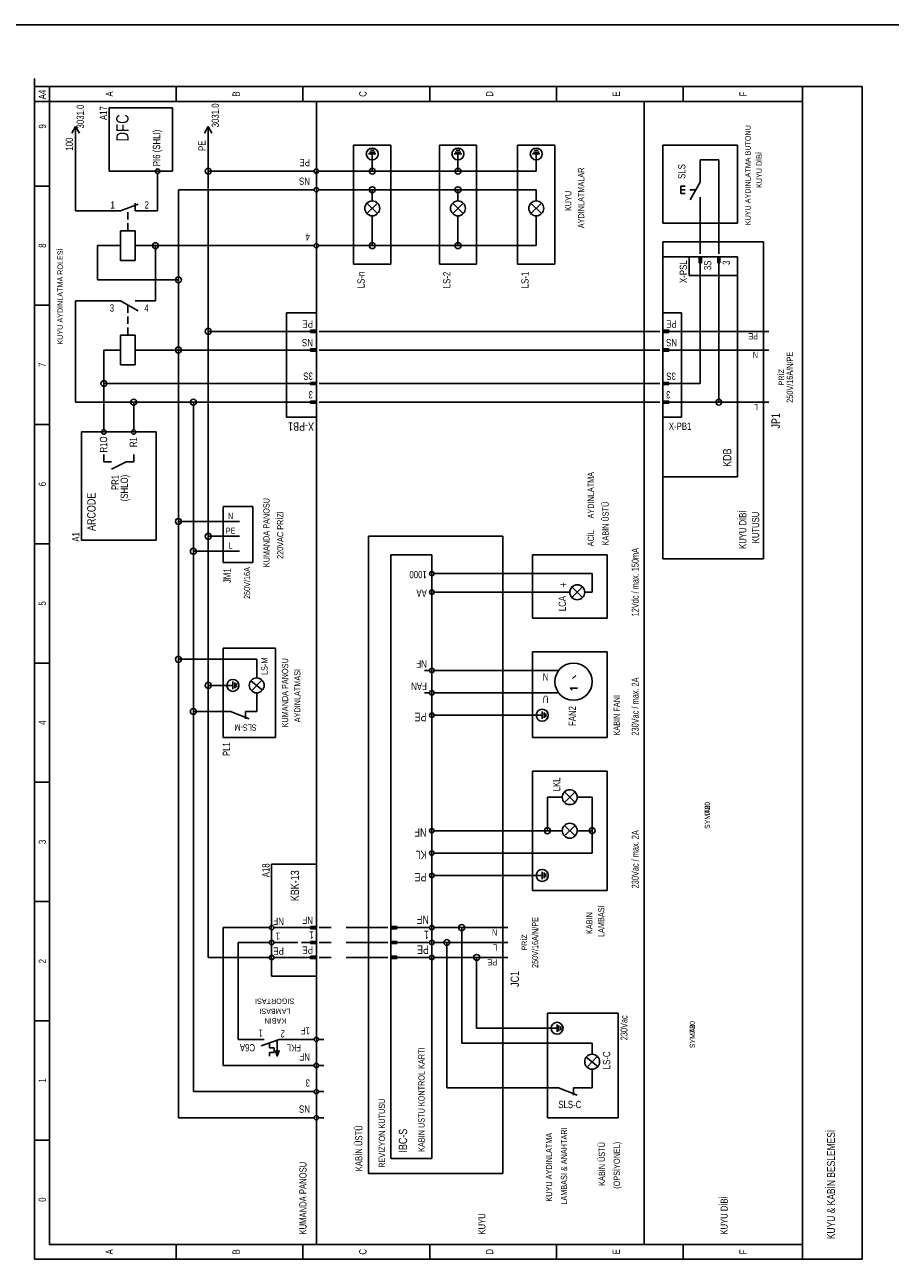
# Model space of a CAD drawing. Header units: centimetres. Extents: x 0 to 12309, y -30 to 2970.
# Tile 28 of 28: x 10913 to 11611, y 1971 to 2970. Entities that reach past the tile are written whole.
import ezdxf
from ezdxf.enums import TextEntityAlignment as Align

# ---------------------------------------------------------------- set-up
doc = ezdxf.new("R2010")
doc.units = ezdxf.units.CM
for name, color, linetype in [('ASN-CERCEVE', 7, 'Continuous'), ('ASN-ELEKTRIK', 3, 'Continuous'), ('ASN-ELEKTRIK-YAZI', 4, 'Continuous')]:
    doc.layers.add(name, color=color, linetype=linetype)

msp = doc.modelspace()

# ---------------------------------------------------------------- linework, layer by layer
at = {"layer": 'ASN-CERCEVE'}
for points in [[(0, 0), (12308.93, 0), (12308.93, 2970), (0, 2970)], [(100, 0), (12283.93, 0), (12283.93, 2970), (100, 2970)]]:
    msp.add_lwpolyline(points, close=True, dxfattribs=at)
at = {"layer": 'ASN-ELEKTRIK'}
for p, q in [((10921.22, 2920.2), (10921.22, 2926.57)), ((10921.22, 1974.44), (10921.22, 2920.2)), ((10921.22, 2920.2), (11588.38, 2920.2)), ((10933.24, 1986.47), (10933.24, 2920.2)), ((11035.42, 2920.2), (11035.42, 2908.18)), ((11137.59, 2920.2), (11137.59, 2908.18)), ((11239.77, 2920.2), (11239.77, 2908.18)), ((11341.95, 2908.18), (11341.95, 2920.2)), ((11444.13, 2908.18), (11444.13, 2920.2)), ((11540.3, 1974.44), (11540.3, 2920.2)), ((11588.38, 2920.2), (11588.38, 1974.44)), ((10921.22, 2908.18), (11540.3, 2908.18)), ((11148.35, 1986.47), (11148.35, 2908.18)), ((11412.82, 1986.47), (11412.82, 2908.18)), ((10981.32, 2903.06), (11032.41, 2903.06)), ((10981.32, 2851.97), (10981.32, 2903.06)), ((11032.41, 2903.06), (11032.41, 2851.97)), ((10954.27, 2888.04), (10951.27, 2882.63)), ((10954.27, 2888.04), (10957.28, 2882.63)), ((10954.27, 2876.02), (10954.27, 2888.04)), ((11061.2, 2888.04), (11058.2, 2882.63)), ((11061.2, 2851.97), (11061.2, 2888.04)), ((11061.2, 2888.04), (11064.21, 2882.63)), ((10954.27, 2882.03), (10954.27, 2876.02)), ((10954.27, 2820.06), (10954.27, 2876.02)), ((11178.41, 2776.84), (11178.41, 2873.01)), ((11178.41, 2873.01), (11208.46, 2873.01)), ((11195.69, 2867.3), (11191.18, 2867.3)), ((11194.94, 2868.8), (11191.93, 2868.8)), ((11208.46, 2873.01), (11208.46, 2776.84)), ((11247.53, 2776.84), (11247.53, 2873.01)), ((11247.53, 2873.01), (11277.58, 2873.01)), ((11264.81, 2867.3), (11260.3, 2867.3)), ((11264.06, 2868.8), (11261.05, 2868.8)), ((11277.58, 2873.01), (11277.58, 2776.84)), ((11310.64, 2776.84), (11310.64, 2873.01)), ((11310.64, 2873.01), (11340.69, 2873.01)), ((11327.92, 2867.3), (11323.41, 2867.3)), ((11327.17, 2868.8), (11324.16, 2868.8)), ((11340.69, 2873.01), (11340.69, 2776.84)), ((11427.84, 2809.9), (11427.84, 2873.01)), ((11427.84, 2873.01), (11487.95, 2873.01)), ((11487.95, 2873.01), (11487.95, 2809.9)), ((11196.44, 2865.8), (11190.43, 2865.8)), ((11193.43, 2865.8), (11193.43, 2854.98)), ((11265.56, 2865.8), (11259.55, 2865.8)), ((11262.55, 2865.8), (11262.55, 2854.98)), ((11328.67, 2865.8), (11322.66, 2865.8)), ((11325.66, 2865.8), (11325.66, 2854.98)), ((11457.89, 2860.99), (11472.92, 2860.99)), ((11457.89, 2848.97), (11457.89, 2860.99)), ((11472.92, 2860.99), (11472.92, 2788.86)), ((11032.41, 2851.97), (10981.32, 2851.97)), ((11020.39, 2845.96), (11020.39, 2850.17)), ((11142.34, 2851.97), (11061.2, 2851.97)), ((11061.2, 2722.75), (11061.2, 2851.97)), ((11142.34, 2851.97), (11146.55, 2851.97)), ((11150.16, 2851.97), (11154.37, 2851.97)), ((11193.43, 2851.97), (11154.37, 2851.97)), ((11193.43, 2854.98), (11193.43, 2851.97)), ((11262.55, 2851.97), (11193.43, 2851.97)), ((11262.55, 2854.98), (11262.55, 2851.97)), ((11325.66, 2851.97), (11262.55, 2851.97)), ((11325.66, 2854.98), (11325.66, 2851.97)), ((11457.89, 2842.96), (11457.89, 2848.97)), ((10933.24, 2839.95), (10921.22, 2839.95)), ((11020.39, 2820.06), (11020.39, 2845.96)), ((11037.16, 2707.72), (11037.16, 2836.95)), ((11142.34, 2836.95), (11037.16, 2836.95)), ((11142.34, 2836.95), (11146.55, 2836.95)), ((11150.16, 2836.95), (11154.37, 2836.95)), ((11193.43, 2836.95), (11154.37, 2836.95)), ((11193.43, 2836.95), (11193.43, 2833.94)), ((11262.55, 2836.95), (11193.43, 2836.95)), ((11262.55, 2836.95), (11262.55, 2833.94)), ((11325.66, 2836.95), (11262.55, 2836.95)), ((11325.66, 2836.95), (11325.66, 2833.94)), ((11442.27, 2833.94), (11442.27, 2839.95)), ((11442.27, 2839.95), (11445.87, 2839.95)), ((11442.27, 2836.95), (11445.87, 2836.95)), ((11449.48, 2836.95), (11454.42, 2836.95)), ((11457.89, 2842.96), (11449.68, 2828.74)), ((11193.43, 2833.94), (11193.43, 2827.93)), ((11262.55, 2833.94), (11262.55, 2827.93)), ((11325.66, 2833.94), (11325.66, 2827.93)), ((11442.27, 2833.94), (11445.87, 2833.94)), ((11457.89, 2830.94), (11457.89, 2824.93)), ((10987.33, 2820.06), (10954.27, 2820.06)), ((10990.34, 2820.06), (10984.33, 2820.06)), ((10990.34, 2820.06), (11004.76, 2825.31)), ((10996.35, 2821.92), (10996.35, 2822.24)), ((10996.35, 2812.91), (10996.35, 2818.92)), ((11002.36, 2820.06), (11002.36, 2826.07)), ((11002.36, 2820.06), (11008.37, 2820.06)), ((11008.37, 2820.06), (11020.39, 2820.06)), ((11197.68, 2817.67), (11189.18, 2826.17)), ((11197.68, 2826.17), (11189.18, 2817.67)), ((11266.8, 2817.67), (11258.3, 2826.17)), ((11266.8, 2826.17), (11258.3, 2817.67)), ((11329.91, 2817.67), (11321.41, 2826.17)), ((11329.91, 2826.17), (11321.41, 2817.67)), ((11457.89, 2788.86), (11457.89, 2824.93)), ((10996.35, 2803.89), (10996.35, 2809.9)), ((11193.43, 2815.91), (11193.43, 2809.9)), ((11193.43, 2809.9), (11193.43, 2791.87)), ((11262.55, 2815.91), (11262.55, 2809.9)), ((11262.55, 2791.87), (11262.55, 2809.9)), ((11325.66, 2815.91), (11325.66, 2809.9)), ((11325.66, 2809.9), (11325.66, 2791.87)), ((11487.95, 2809.9), (11427.84, 2809.9)), ((10990.34, 2803.89), (11002.36, 2803.89)), ((10990.34, 2779.85), (10990.34, 2803.89)), ((11002.36, 2803.89), (11002.36, 2779.85)), ((10971.79, 2764.29), (10971.79, 2791.87)), ((10984.33, 2791.87), (10971.79, 2791.87)), ((10990.34, 2791.87), (10984.33, 2791.87)), ((11002.36, 2791.87), (11008.37, 2791.87)), ((11137.59, 2791.87), (11005.36, 2791.87)), ((11018.68, 2747.45), (11018.68, 2791.87)), ((11142.34, 2791.87), (11112.1, 2791.87)), ((11142.34, 2791.87), (11146.55, 2791.87)), ((11150.16, 2791.87), (11154.37, 2791.87)), ((11193.43, 2791.87), (11154.37, 2791.87)), ((11262.55, 2791.87), (11193.43, 2791.87)), ((11325.66, 2791.87), (11262.55, 2791.87)), ((11427.84, 2794.87), (11508.98, 2794.87)), ((11427.84, 2782.85), (11427.84, 2794.87)), ((11457.89, 2785.26), (11457.89, 2788.86)), ((11472.92, 2785.26), (11472.92, 2788.86)), ((11508.98, 2794.87), (11508.98, 2539.43)), ((11002.36, 2779.85), (10990.34, 2779.85)), ((11208.46, 2776.84), (11178.41, 2776.84)), ((11277.58, 2776.84), (11247.53, 2776.84)), ((11340.69, 2776.84), (11310.64, 2776.84)), ((11427.84, 2605.54), (11427.84, 2782.85)), ((11427.84, 2782.85), (11487.95, 2782.85)), ((11448.88, 2782.85), (11487.95, 2782.85)), ((11448.88, 2767.83), (11448.88, 2782.85)), ((11456.99, 2782.85), (11458.8, 2782.85)), ((11456.99, 2778.05), (11456.99, 2782.85)), ((11456.99, 2778.05), (11458.8, 2778.05)), ((11457.29, 2778.05), (11457.29, 2782.85)), ((11457.59, 2778.05), (11457.59, 2782.85)), ((11457.89, 2773.84), (11457.89, 2782.85)), ((11458.19, 2778.05), (11458.19, 2782.85)), ((11458.5, 2778.05), (11458.5, 2782.85)), ((11458.8, 2778.05), (11458.8, 2782.85)), ((11472.02, 2782.85), (11473.82, 2782.85)), ((11472.02, 2778.05), (11472.02, 2782.85)), ((11472.02, 2778.05), (11473.82, 2778.05)), ((11472.32, 2778.05), (11472.32, 2782.85)), ((11472.62, 2778.05), (11472.62, 2782.85)), ((11472.92, 2773.84), (11472.92, 2782.85)), ((11473.22, 2778.05), (11473.22, 2782.85)), ((11473.52, 2778.05), (11473.52, 2782.85)), ((11473.82, 2778.05), (11473.82, 2782.85)), ((11487.95, 2782.85), (11487.95, 2767.83)), ((11487.95, 2782.85), (11487.95, 2605.54)), ((11487.95, 2767.83), (11448.88, 2767.83)), ((11457.89, 2773.84), (11457.89, 2770.83)), ((11457.89, 2770.83), (11457.89, 2680.68)), ((11472.92, 2773.84), (11472.92, 2770.83)), ((11472.92, 2770.83), (11472.92, 2665.65)), ((11037.16, 2764.29), (10971.79, 2764.29)), ((10954.27, 2665.65), (10954.27, 2747.45)), ((10987.33, 2747.45), (10954.27, 2747.45)), ((10990.34, 2747.45), (10984.33, 2747.45)), ((10990.34, 2747.45), (11004.56, 2739.24)), ((11002.36, 2747.45), (11008.37, 2747.45)), ((11008.37, 2747.45), (11018.68, 2747.45)), ((10933.24, 2743.79), (10921.22, 2743.79)), ((10996.35, 2737.77), (10996.35, 2743.79)), ((10996.35, 2737.77), (10996.35, 2739.53)), ((11124.31, 2653.63), (11124.31, 2737.77)), ((11124.31, 2737.77), (11148.35, 2737.77)), ((11148.35, 2737.77), (11148.35, 2653.63)), ((11427.84, 2653.63), (11427.84, 2737.77)), ((11427.84, 2737.77), (11442.87, 2737.77)), ((11442.87, 2737.77), (11442.87, 2653.63)), ((10996.35, 2728.76), (10996.35, 2734.77)), ((10990.34, 2719.74), (11002.36, 2719.74)), ((10990.34, 2695.7), (10990.34, 2719.74)), ((10996.35, 2719.74), (10996.35, 2725.75)), ((11002.36, 2719.74), (11002.36, 2695.7)), ((11136.33, 2722.75), (11061.2, 2722.75)), ((11061.2, 2557.46), (11061.2, 2722.75)), ((11139.34, 2722.75), (11136.33, 2722.75)), ((11139.34, 2722.75), (11148.35, 2722.75)), ((11143.55, 2723.65), (11148.35, 2723.65)), ((11143.55, 2723.65), (11143.55, 2721.85)), ((11143.55, 2723.35), (11148.35, 2723.35)), ((11143.55, 2723.05), (11148.35, 2723.05)), ((11143.55, 2722.45), (11148.35, 2722.45)), ((11143.55, 2722.15), (11148.35, 2722.15)), ((11143.55, 2721.85), (11148.35, 2721.85)), ((11148.35, 2723.65), (11148.35, 2721.85)), ((11150.76, 2722.75), (11154.37, 2722.75)), ((11421.83, 2722.75), (11154.37, 2722.75)), ((11425.44, 2722.75), (11421.83, 2722.75)), ((11427.84, 2721.85), (11427.84, 2723.65)), ((11432.65, 2723.65), (11427.84, 2723.65)), ((11432.65, 2723.35), (11427.84, 2723.35)), ((11432.65, 2723.05), (11427.84, 2723.05)), ((11436.86, 2722.75), (11427.84, 2722.75)), ((11432.65, 2722.45), (11427.84, 2722.45)), ((11432.65, 2722.15), (11427.84, 2722.15)), ((11432.65, 2721.85), (11427.84, 2721.85)), ((11432.65, 2721.85), (11432.65, 2723.65)), ((11436.86, 2722.75), (11439.86, 2722.75)), ((11439.86, 2722.75), (11502.97, 2722.75)), ((11513.19, 2722.75), (11502.97, 2722.75)), ((10977.06, 2680.68), (10977.06, 2707.72)), ((10990.34, 2707.72), (10977.06, 2707.72)), ((11002.36, 2707.72), (11037.16, 2707.72)), ((11037.16, 2569.48), (11037.16, 2707.72)), ((11136.33, 2707.72), (11037.16, 2707.72)), ((11139.34, 2707.72), (11136.33, 2707.72)), ((11139.34, 2707.72), (11148.35, 2707.72)), ((11143.55, 2708.62), (11148.35, 2708.62)), ((11143.55, 2708.62), (11143.55, 2706.82)), ((11143.55, 2708.32), (11148.35, 2708.32)), ((11143.55, 2708.02), (11148.35, 2708.02)), ((11143.55, 2707.42), (11148.35, 2707.42)), ((11143.55, 2707.12), (11148.35, 2707.12)), ((11143.55, 2706.82), (11148.35, 2706.82)), ((11148.35, 2708.62), (11148.35, 2706.82)), ((11150.76, 2707.72), (11154.37, 2707.72)), ((11421.83, 2707.72), (11154.37, 2707.72)), ((11425.44, 2707.72), (11421.83, 2707.72)), ((11427.84, 2706.82), (11427.84, 2708.62)), ((11432.65, 2708.62), (11427.84, 2708.62)), ((11432.65, 2708.32), (11427.84, 2708.32)), ((11432.65, 2708.02), (11427.84, 2708.02)), ((11436.86, 2707.72), (11427.84, 2707.72)), ((11432.65, 2707.42), (11427.84, 2707.42)), ((11432.65, 2707.12), (11427.84, 2707.12)), ((11432.65, 2706.82), (11427.84, 2706.82)), ((11432.65, 2706.82), (11432.65, 2708.62)), ((11436.86, 2707.72), (11439.86, 2707.72)), ((11439.86, 2707.72), (11502.97, 2707.72)), ((11513.19, 2707.72), (11502.97, 2707.72)), ((11002.36, 2695.7), (10990.34, 2695.7)), ((11136.33, 2680.68), (10977.06, 2680.68)), ((10977.06, 2647.62), (10977.06, 2680.68)), ((11139.34, 2680.68), (11136.33, 2680.68)), ((11139.34, 2680.68), (11148.35, 2680.68)), ((11143.55, 2681.58), (11148.35, 2681.58)), ((11143.55, 2681.58), (11143.55, 2679.77)), ((11143.55, 2681.28), (11148.35, 2681.28)), ((11143.55, 2680.98), (11148.35, 2680.98)), ((11143.55, 2680.37), (11148.35, 2680.37)), ((11143.55, 2680.07), (11148.35, 2680.07)), ((11143.55, 2679.77), (11148.35, 2679.77)), ((11148.35, 2681.58), (11148.35, 2679.77)), ((11150.76, 2680.68), (11154.37, 2680.68)), ((11421.83, 2680.68), (11154.37, 2680.68)), ((11425.44, 2680.68), (11421.83, 2680.68)), ((11427.84, 2679.77), (11427.84, 2681.58)), ((11432.65, 2681.58), (11427.84, 2681.58)), ((11432.65, 2681.28), (11427.84, 2681.28)), ((11432.65, 2680.98), (11427.84, 2680.98)), ((11436.86, 2680.68), (11427.84, 2680.68)), ((11432.65, 2680.37), (11427.84, 2680.37)), ((11432.65, 2680.07), (11427.84, 2680.07)), ((11432.65, 2679.77), (11427.84, 2679.77)), ((11432.65, 2679.77), (11432.65, 2681.58)), ((11436.86, 2680.68), (11439.86, 2680.68)), ((11457.89, 2680.68), (11439.86, 2680.68)), ((11001.1, 2665.65), (10954.27, 2665.65)), ((11001.1, 2647.62), (11001.1, 2665.65)), ((11049.18, 2665.65), (11001.1, 2665.65)), ((11049.18, 2545.44), (11049.18, 2665.65)), ((11136.33, 2665.65), (11049.18, 2665.65)), ((11139.34, 2665.65), (11136.33, 2665.65)), ((11139.34, 2665.65), (11148.35, 2665.65)), ((11143.55, 2666.55), (11148.35, 2666.55)), ((11143.55, 2666.55), (11143.55, 2664.75)), ((11143.55, 2666.25), (11148.35, 2666.25)), ((11143.55, 2665.95), (11148.35, 2665.95)), ((11143.55, 2665.35), (11148.35, 2665.35)), ((11143.55, 2665.05), (11148.35, 2665.05)), ((11143.55, 2664.75), (11148.35, 2664.75)), ((11148.35, 2666.55), (11148.35, 2664.75)), ((11150.76, 2665.65), (11154.37, 2665.65)), ((11421.83, 2665.65), (11154.37, 2665.65)), ((11425.44, 2665.65), (11421.83, 2665.65)), ((11427.84, 2664.75), (11427.84, 2666.55)), ((11432.65, 2666.55), (11427.84, 2666.55)), ((11432.65, 2666.25), (11427.84, 2666.25)), ((11432.65, 2665.95), (11427.84, 2665.95)), ((11436.86, 2665.65), (11427.84, 2665.65)), ((11432.65, 2665.35), (11427.84, 2665.35)), ((11432.65, 2665.05), (11427.84, 2665.05)), ((11432.65, 2664.75), (11427.84, 2664.75)), ((11432.65, 2664.75), (11432.65, 2666.55)), ((11436.86, 2665.65), (11439.86, 2665.65)), ((11472.92, 2665.65), (11439.86, 2665.65)), ((11502.97, 2665.65), (11472.92, 2665.65)), ((11513.19, 2665.65), (11502.97, 2665.65)), ((10933.24, 2647.62), (10921.22, 2647.62)), ((10977.06, 2647.62), (10977.06, 2643.41)), ((11001.1, 2647.62), (11001.1, 2643.41)), ((11148.35, 2653.63), (11124.31, 2653.63)), ((11442.87, 2653.63), (11427.84, 2653.63)), ((10959.02, 2554.46), (10959.02, 2641.61)), ((10959.02, 2641.61), (11019.13, 2641.61)), ((11019.13, 2641.61), (11019.13, 2554.46)), ((10977.06, 2623.58), (10977.06, 2617.57)), ((10983.07, 2617.57), (10977.06, 2617.57)), ((10995.09, 2617.57), (10983.07, 2611.55)), ((11001.1, 2617.57), (10995.09, 2617.57)), ((11001.1, 2617.57), (11001.1, 2623.58)), ((11487.95, 2605.54), (11427.84, 2605.54)), ((11427.84, 2539.43), (11427.84, 2605.54)), ((11073.22, 2581.5), (11097.27, 2581.5)), ((11073.22, 2536.42), (11073.22, 2581.5)), ((11097.27, 2581.5), (11097.27, 2536.42)), ((11073.22, 2569.48), (11037.16, 2569.48)), ((11037.16, 2458.29), (11037.16, 2569.48)), ((11076.23, 2569.48), (11073.22, 2569.48)), ((11086.45, 2569.48), (11076.23, 2569.48)), ((11073.22, 2557.46), (11061.2, 2557.46)), ((11061.2, 2437.25), (11061.2, 2557.46)), ((11076.23, 2557.46), (11073.22, 2557.46)), ((11086.45, 2557.46), (11076.23, 2557.46)), ((11190.43, 2043.56), (11190.43, 2557.46)), ((11190.43, 2557.46), (11298.62, 2557.46)), ((11298.62, 2557.46), (11298.62, 2043.56)), ((10933.24, 2551.45), (10921.22, 2551.45)), ((11019.13, 2554.46), (10959.02, 2554.46)), ((11073.22, 2545.44), (11049.18, 2545.44)), ((11049.18, 2416.21), (11049.18, 2545.44)), ((11076.23, 2545.44), (11073.22, 2545.44)), ((11086.45, 2545.44), (11076.23, 2545.44)), ((11208.46, 2055.59), (11208.46, 2542.43)), ((11208.46, 2542.43), (11241.52, 2542.43)), ((11241.52, 2542.43), (11241.52, 2055.59)), ((11322.66, 2491.35), (11322.66, 2542.43)), ((11322.66, 2542.43), (11382.76, 2542.43)), ((11382.76, 2542.43), (11382.76, 2491.35)), ((11508.98, 2539.43), (11427.84, 2539.43)), ((11097.27, 2536.42), (11073.22, 2536.42)), ((11247.53, 2527.41), (11243.32, 2527.41)), ((11370.74, 2527.41), (11247.53, 2527.41)), ((11370.74, 2527.41), (11370.74, 2512.38)), ((11247.53, 2512.38), (11243.32, 2512.38)), ((11346.7, 2512.38), (11247.53, 2512.38)), ((11352.71, 2512.38), (11346.7, 2512.38)), ((11354.47, 2508.13), (11362.97, 2516.63)), ((11362.97, 2508.13), (11354.47, 2516.63)), ((11370.74, 2512.38), (11364.73, 2512.38)), ((11382.76, 2491.35), (11322.66, 2491.35)), ((11073.22, 2395.18), (11073.22, 2467.3)), ((11073.22, 2467.3), (11115.3, 2467.3)), ((11115.3, 2467.3), (11115.3, 2395.18)), ((11073.22, 2458.29), (11037.16, 2458.29)), ((11037.16, 2088.64), (11037.16, 2458.29)), ((11073.46, 2458.29), (11073.22, 2458.29)), ((11088.25, 2458.29), (11073.22, 2458.29)), ((11088.25, 2458.29), (11100.27, 2458.29)), ((11100.27, 2449.27), (11100.27, 2458.29)), ((11322.66, 2395.18), (11322.66, 2464.3)), ((11322.66, 2464.3), (11382.76, 2464.3)), ((11382.76, 2464.3), (11382.76, 2395.18)), ((10933.24, 2455.28), (10921.22, 2455.28)), ((11100.27, 2449.27), (11100.27, 2443.26)), ((11239.71, 2449.27), (11235.51, 2449.27)), ((11247.53, 2449.27), (11243.32, 2449.27)), ((11331.67, 2449.27), (11247.53, 2449.27)), ((11343.57, 2449.27), (11331.67, 2449.27)), ((11073.22, 2437.25), (11061.2, 2437.25)), ((11061.2, 2217.87), (11061.2, 2437.25)), ((11073.46, 2437.25), (11073.22, 2437.25)), ((11081.04, 2437.25), (11073.22, 2437.25)), ((11081.04, 2434.25), (11081.04, 2440.26)), ((11082.54, 2435), (11082.54, 2439.51)), ((11084.04, 2435.75), (11084.04, 2438.75)), ((11104.84, 2433.4), (11095.46, 2440.86)), ((11104.36, 2441.58), (11096.18, 2432.92)), ((11355.03, 2442.82), (11357.56, 2445.34)), ((11100.27, 2425.23), (11100.27, 2431.24)), ((11239.71, 2431.24), (11235.51, 2431.24)), ((11247.53, 2431.24), (11243.32, 2431.24)), ((11247.53, 2431.24), (11331.67, 2431.24)), ((11343.57, 2431.24), (11331.67, 2431.24)), ((11354.63, 2433.4), (11352.95, 2435.09)), ((11352.95, 2435.09), (11358.84, 2435.09)), ((11100.27, 2425.23), (11100.27, 2416.21)), ((11073.22, 2416.21), (11049.18, 2416.21)), ((11049.18, 2109.68), (11049.18, 2416.21)), ((11079.23, 2416.21), (11073.22, 2416.21)), ((11073.46, 2416.21), (11073.22, 2416.21)), ((11079.23, 2416.21), (11094.26, 2410.2)), ((11091.26, 2416.21), (11091.26, 2410.2)), ((11091.26, 2416.21), (11094.26, 2416.21)), ((11094.26, 2416.21), (11100.27, 2416.21)), ((11247.53, 2413.21), (11243.32, 2413.21)), ((11247.53, 2413.21), (11319.65, 2413.21)), ((11330.47, 2413.21), (11319.65, 2413.21)), ((11330.47, 2410.2), (11330.47, 2416.21)), ((11331.97, 2410.96), (11331.97, 2415.46)), ((11333.48, 2411.71), (11333.48, 2414.71)), ((11115.3, 2395.18), (11073.22, 2395.18)), ((11382.76, 2395.18), (11322.66, 2395.18)), ((11322.66, 2271.96), (11322.66, 2368.13)), ((11322.66, 2368.13), (11382.76, 2368.13)), ((11382.76, 2368.13), (11382.76, 2271.96)), ((10933.24, 2359.11), (10921.22, 2359.11)), ((11340.69, 2347.09), (11334.68, 2347.09)), ((11334.68, 2347.09), (11334.68, 2320.05)), ((11346.7, 2347.09), (11340.69, 2347.09)), ((11348.46, 2342.84), (11356.96, 2351.34)), ((11356.96, 2342.84), (11348.46, 2351.34)), ((11364.73, 2347.09), (11358.72, 2347.09)), ((11364.73, 2347.09), (11370.74, 2347.09)), ((11370.74, 2320.05), (11370.74, 2347.09)), ((11247.53, 2320.05), (11243.32, 2320.05)), ((11334.68, 2320.05), (11247.53, 2320.05)), ((11340.69, 2320.05), (11334.68, 2320.05)), ((11346.7, 2320.05), (11340.69, 2320.05)), ((11348.46, 2315.8), (11356.96, 2324.3)), ((11356.96, 2315.8), (11348.46, 2324.3)), ((11364.73, 2320.05), (11358.72, 2320.05)), ((11370.74, 2320.05), (11364.73, 2320.05)), ((11370.74, 2302.02), (11370.74, 2320.05)), ((11247.53, 2302.02), (11243.32, 2302.02)), ((11370.74, 2302.02), (11247.53, 2302.02)), ((11112.29, 2202.84), (11112.29, 2293)), ((11112.29, 2293), (11148.35, 2293)), ((11148.35, 2293), (11148.35, 2202.84)), ((11247.53, 2283.98), (11243.32, 2283.98)), ((11247.53, 2283.98), (11319.65, 2283.98)), ((11330.47, 2283.98), (11319.65, 2283.98)), ((11330.47, 2280.98), (11330.47, 2286.99)), ((11331.97, 2281.73), (11331.97, 2286.24)), ((11333.48, 2282.48), (11333.48, 2285.49)), ((11382.76, 2271.96), (11322.66, 2271.96)), ((10933.24, 2262.95), (10921.22, 2262.95)), ((11106.28, 2241.91), (11073.22, 2241.91)), ((11073.22, 2130.72), (11073.22, 2241.91)), ((11106.28, 2241.91), (11110.49, 2241.91)), ((11114.09, 2241.91), (11118.3, 2241.91)), ((11118.3, 2241.91), (11136.33, 2241.91)), ((11139.34, 2241.91), (11136.33, 2241.91)), ((11139.34, 2241.91), (11148.35, 2241.91)), ((11143.55, 2242.81), (11148.35, 2242.81)), ((11143.55, 2242.81), (11143.55, 2241.01)), ((11143.55, 2242.51), (11148.35, 2242.51)), ((11143.55, 2242.21), (11148.35, 2242.21)), ((11143.55, 2241.61), (11148.35, 2241.61)), ((11143.55, 2241.31), (11148.35, 2241.31)), ((11143.55, 2241.01), (11148.35, 2241.01)), ((11148.35, 2242.81), (11148.35, 2241.01)), ((11150.76, 2241.91), (11154.37, 2241.91)), ((11160.38, 2241.91), (11154.37, 2241.91)), ((11172.4, 2241.91), (11178.41, 2241.91)), ((11178.41, 2241.91), (11175.4, 2241.91)), ((11202.45, 2241.91), (11178.41, 2241.91)), ((11206.06, 2241.91), (11202.45, 2241.91)), ((11208.46, 2241.01), (11208.46, 2242.81)), ((11213.27, 2242.81), (11208.46, 2242.81)), ((11213.27, 2242.51), (11208.46, 2242.51)), ((11213.27, 2242.21), (11208.46, 2242.21)), ((11217.48, 2241.91), (11208.46, 2241.91)), ((11213.27, 2241.61), (11208.46, 2241.61)), ((11213.27, 2241.31), (11208.46, 2241.31)), ((11213.27, 2241.01), (11208.46, 2241.01)), ((11213.27, 2241.01), (11213.27, 2242.81)), ((11217.48, 2241.91), (11220.48, 2241.91)), ((11220.48, 2241.91), (11235.51, 2241.91)), ((11235.51, 2241.91), (11239.71, 2241.91)), ((11243.32, 2241.91), (11247.53, 2241.91)), ((11265.56, 2241.91), (11247.53, 2241.91)), ((11265.56, 2148.75), (11265.56, 2241.91)), ((11292.61, 2241.91), (11265.56, 2241.91)), ((11302.82, 2241.91), (11292.61, 2241.91)), ((11106.28, 2229.89), (11085.24, 2229.89)), ((11085.24, 2151.75), (11085.24, 2229.89)), ((11106.28, 2229.89), (11110.49, 2229.89)), ((11114.09, 2229.89), (11118.3, 2229.89)), ((11118.3, 2229.89), (11133.33, 2229.89)), ((11139.34, 2229.89), (11136.33, 2229.89)), ((11139.34, 2229.89), (11148.35, 2229.89)), ((11143.55, 2230.79), (11148.35, 2230.79)), ((11143.55, 2230.79), (11143.55, 2228.99)), ((11143.55, 2230.49), (11148.35, 2230.49)), ((11143.55, 2230.19), (11148.35, 2230.19)), ((11143.55, 2229.59), (11148.35, 2229.59)), ((11143.55, 2229.29), (11148.35, 2229.29)), ((11143.55, 2228.99), (11148.35, 2228.99)), ((11148.35, 2230.79), (11148.35, 2228.99)), ((11150.76, 2229.89), (11154.37, 2229.89)), ((11160.38, 2229.89), (11154.37, 2229.89)), ((11172.4, 2229.89), (11178.41, 2229.89)), ((11178.41, 2229.89), (11175.4, 2229.89)), ((11202.45, 2229.89), (11178.41, 2229.89)), ((11206.06, 2229.89), (11202.45, 2229.89)), ((11208.46, 2228.99), (11208.46, 2230.79)), ((11213.27, 2230.79), (11208.46, 2230.79)), ((11213.27, 2230.49), (11208.46, 2230.49)), ((11213.27, 2230.19), (11208.46, 2230.19)), ((11217.48, 2229.89), (11208.46, 2229.89)), ((11213.27, 2229.59), (11208.46, 2229.59)), ((11213.27, 2229.29), (11208.46, 2229.29)), ((11213.27, 2228.99), (11208.46, 2228.99)), ((11213.27, 2228.99), (11213.27, 2230.79)), ((11217.48, 2229.89), (11220.48, 2229.89)), ((11220.48, 2229.89), (11235.51, 2229.89)), ((11235.51, 2229.89), (11239.71, 2229.89)), ((11243.32, 2229.89), (11247.53, 2229.89)), ((11253.54, 2229.89), (11247.53, 2229.89)), ((11253.54, 2112.69), (11253.54, 2229.89)), ((11292.61, 2229.89), (11253.54, 2229.89)), ((11302.82, 2229.89), (11292.61, 2229.89)), ((11106.28, 2217.87), (11061.2, 2217.87)), ((11106.28, 2217.87), (11110.49, 2217.87)), ((11114.09, 2217.87), (11118.3, 2217.87)), ((11118.3, 2217.87), (11136.33, 2217.87)), ((11139.34, 2217.87), (11136.33, 2217.87)), ((11139.34, 2217.87), (11148.35, 2217.87)), ((11143.55, 2218.77), (11148.35, 2218.77)), ((11143.55, 2218.77), (11143.55, 2216.97)), ((11143.55, 2218.47), (11148.35, 2218.47)), ((11143.55, 2218.17), (11148.35, 2218.17)), ((11143.55, 2217.57), (11148.35, 2217.57)), ((11143.55, 2217.27), (11148.35, 2217.27)), ((11148.35, 2218.77), (11148.35, 2216.97)), ((11150.76, 2217.87), (11154.37, 2217.87)), ((11160.38, 2217.87), (11154.37, 2217.87)), ((11172.4, 2217.87), (11178.41, 2217.87)), ((11178.41, 2217.87), (11175.4, 2217.87)), ((11202.45, 2217.87), (11178.41, 2217.87)), ((11206.06, 2217.87), (11202.45, 2217.87)), ((11208.46, 2216.97), (11208.46, 2218.77)), ((11213.27, 2218.77), (11208.46, 2218.77)), ((11213.27, 2218.47), (11208.46, 2218.47)), ((11213.27, 2218.17), (11208.46, 2218.17)), ((11217.48, 2217.87), (11208.46, 2217.87)), ((11213.27, 2217.57), (11208.46, 2217.57)), ((11213.27, 2217.27), (11208.46, 2217.27)), ((11213.27, 2216.97), (11213.27, 2218.77)), ((11217.48, 2217.87), (11220.48, 2217.87)), ((11220.48, 2217.87), (11235.51, 2217.87)), ((11235.51, 2217.87), (11239.71, 2217.87)), ((11243.32, 2217.87), (11247.53, 2217.87)), ((11277.58, 2217.87), (11247.53, 2217.87)), ((11277.58, 2160.77), (11277.58, 2217.87)), ((11292.61, 2217.87), (11277.58, 2217.87)), ((11302.82, 2217.87), (11292.61, 2217.87)), ((11143.55, 2216.97), (11148.35, 2216.97)), ((11213.27, 2216.97), (11208.46, 2216.97)), ((11148.35, 2202.84), (11112.29, 2202.84)), ((11334.68, 2088.64), (11334.68, 2172.79)), ((11334.68, 2172.79), (11391.78, 2172.79)), ((11391.78, 2172.79), (11391.78, 2088.64)), ((10933.24, 2166.78), (10921.22, 2166.78)), ((11334.68, 2160.77), (11277.58, 2160.77)), ((11342.49, 2160.77), (11334.68, 2160.77)), ((11334.92, 2160.77), (11334.68, 2160.77)), ((11342.49, 2157.76), (11342.49, 2163.77)), ((11344, 2158.52), (11344, 2163.02)), ((11345.5, 2159.27), (11345.5, 2162.27)), ((11100.27, 2151.75), (11085.24, 2151.75)), ((11106.28, 2151.75), (11100.27, 2151.75)), ((11118.3, 2151.75), (11103.88, 2146.5)), ((11110.61, 2144.9), (11110.61, 2148.89)), ((11116.86, 2151.03), (11116.86, 2138.29)), ((11118.3, 2151.75), (11124.31, 2151.75)), ((11142.34, 2151.75), (11124.31, 2151.75)), ((11142.34, 2151.75), (11146.55, 2151.75)), ((11145.35, 2151.75), (11142.34, 2151.75)), ((11150.16, 2151.75), (11154.37, 2151.75)), ((11334.68, 2148.75), (11265.56, 2148.75)), ((11334.92, 2148.75), (11334.68, 2148.75)), ((11364.73, 2148.75), (11334.68, 2148.75)), ((11364.73, 2148.75), (11370.74, 2148.75)), ((11370.74, 2145.74), (11370.74, 2148.75)), ((11114.22, 2144.9), (11110.61, 2144.9)), ((11110.61, 2141.3), (11114.22, 2141.3)), ((11110.61, 2138.29), (11110.61, 2141.3)), ((11114.22, 2141.3), (11114.22, 2144.9)), ((11116.86, 2138.29), (11115.42, 2142.62)), ((11115.42, 2142.62), (11118.3, 2142.62)), ((11116.86, 2138.29), (11118.3, 2142.62)), ((11375.31, 2129.88), (11365.93, 2137.33)), ((11374.83, 2138.05), (11366.66, 2129.39)), ((11370.74, 2145.74), (11370.74, 2139.73)), ((11142.34, 2130.72), (11073.22, 2130.72)), ((11142.34, 2130.72), (11146.55, 2130.72)), ((11150.16, 2130.72), (11154.37, 2130.72)), ((11370.74, 2121.7), (11370.74, 2127.71)), ((11370.74, 2121.7), (11370.74, 2112.69)), ((11142.34, 2109.68), (11049.18, 2109.68)), ((11142.34, 2109.68), (11146.55, 2109.68)), ((11145.35, 2109.68), (11142.34, 2109.68)), ((11150.16, 2109.68), (11154.37, 2109.68)), ((11334.68, 2112.69), (11253.54, 2112.69)), ((11343.7, 2112.69), (11334.68, 2112.69)), ((11334.92, 2112.69), (11334.68, 2112.69)), ((11343.7, 2112.69), (11358.72, 2106.67)), ((11355.72, 2112.69), (11355.72, 2106.67)), ((11355.72, 2112.69), (11358.72, 2112.69)), ((11358.72, 2112.69), (11370.74, 2112.69)), ((11142.34, 2088.64), (11037.16, 2088.64)), ((11142.34, 2088.64), (11146.55, 2088.64)), ((11150.16, 2088.64), (11154.37, 2088.64)), ((11391.78, 2088.64), (11334.68, 2088.64)), ((10933.24, 2070.61), (10921.22, 2070.61)), ((11241.52, 2055.59), (11208.46, 2055.59)), ((11298.62, 2043.56), (11190.43, 2043.56)), ((10933.24, 1986.47), (11540.3, 1986.47)), ((11035.42, 1986.47), (11035.42, 1974.44)), ((11137.59, 1986.47), (11137.59, 1974.44)), ((11239.77, 1986.47), (11239.77, 1974.44)), ((11341.95, 1974.44), (11341.95, 1986.47)), ((11444.13, 1974.44), (11444.13, 1986.47)), ((11540.3, 1974.44), (11540.3, 1986.47)), ((11588.38, 1974.44), (10921.22, 1974.44)), ((11558.33, 1974.44), (11588.38, 1974.44))]:
    msp.add_line(p, q, dxfattribs=at)
msp.add_lwpolyline([(11115.42, 2142.62), (11118.3, 2142.62), (11116.86, 2138.29), (11115.42, 2142.62)], dxfattribs=at)
for centre, radius in [((11193.43, 2865.8), 4.81), ((11262.55, 2865.8), 4.81), ((11325.66, 2865.8), 4.81), ((11020.39, 2851.97), 1.8), ((11061.2, 2851.97), 2.4), ((11148.35, 2851.97), 1.8), ((11193.43, 2851.97), 2.4), ((11262.55, 2851.97), 2.4), ((11148.35, 2836.95), 1.8), ((11193.43, 2836.95), 2.4), ((11262.55, 2836.95), 2.4), ((11193.43, 2821.92), 6.01), ((11262.55, 2821.92), 6.01), ((11325.66, 2821.92), 6.01), ((11018.68, 2791.87), 2.4), ((11148.35, 2791.87), 1.8), ((11193.43, 2791.87), 2.4), ((11262.55, 2791.87), 2.4), ((11037.16, 2764.29), 2.4), ((11061.2, 2722.75), 2.4), ((11037.16, 2707.72), 2.4), ((10977.06, 2680.68), 2.4), ((11001.1, 2665.65), 2.4), ((11049.18, 2665.65), 2.4), ((11472.92, 2665.65), 2.4), ((10977.06, 2641.61), 1.8), ((11001.1, 2641.61), 1.8), ((11037.16, 2569.48), 2.4), ((11061.2, 2557.46), 2.4), ((11049.18, 2545.44), 2.4), ((11241.52, 2527.41), 1.8), ((11358.72, 2512.38), 6.01), ((11241.52, 2512.38), 1.8), ((11037.16, 2458.29), 2.4), ((11241.52, 2449.27), 1.8), ((11355.72, 2440.26), 15.03), ((11061.2, 2437.25), 2.4), ((11081.04, 2437.25), 4.81), ((11100.27, 2437.25), 6.01), ((11241.52, 2431.24), 1.8), ((11049.18, 2416.21), 2.4), ((11330.47, 2413.21), 4.81), ((11241.52, 2413.21), 1.8), ((11352.71, 2347.09), 6.01), ((11241.52, 2320.05), 1.8), ((11334.68, 2320.05), 2.4), ((11352.71, 2320.05), 6.01), ((11370.74, 2320.05), 2.4), ((11241.52, 2302.02), 1.8), ((11330.47, 2283.98), 4.81), ((11241.52, 2283.98), 1.8), ((11112.29, 2241.91), 1.8), ((11241.52, 2241.91), 1.8), ((11265.56, 2241.91), 2.4), ((11112.29, 2229.89), 1.8), ((11241.52, 2229.89), 1.8), ((11253.54, 2229.89), 2.4), ((11112.29, 2217.87), 1.8), ((11241.52, 2217.87), 1.8), ((11277.58, 2217.87), 2.4), ((11342.49, 2160.77), 4.81), ((11148.35, 2151.75), 1.8), ((11370.74, 2133.72), 6.01), ((11148.35, 2130.72), 1.8), ((11148.35, 2109.68), 1.8), ((11148.35, 2088.64), 1.8)]:
    msp.add_circle(centre, radius, dxfattribs=at)

# ---------------------------------------------------------------- texts
at = {"layer": 'ASN-ELEKTRIK-YAZI', "width": 0.8}
for s, height, rotation, p in [('A4', 5.89, 90, (10930.35, 2909.86)), ('3031.0', 5.89, 90, (11069.8, 2887.28)), ('3031.0', 5.89, 90, (10960.97, 2886.36)), ('PI6 (SHLI)', 5.89, 90, (11022.43, 2855.94)), ('KUYU AYDINLATMA BUTONU', 4.3275, 90, (11498.52, 2808.34)), ('KUYU DİBİ', 4.328, 90, (11507.54, 2838.39)), ('PE', 5.89, 180, (11143.19, 2861.83)), ('SLS', 5.89, 90, (11445.87, 2845.72)), ('NS', 5.89, 180, (11143.19, 2846.8)), ('4', 5.89, 180, (11143.19, 2801.73)), ('KUYU AYDINLATMA ROLESİ', 4.3275, 90, (10943.93, 2712.12)), ('4', 5.89, 360, (11009.69, 2738.67)), ('PE', 5.89, 180, (11145.59, 2731.64)), ('NS', 5.89, 180, (11145.59, 2716.62)), ('PE', 5.049, 180, (11504.54, 2721.31)), ('N', 5.05, 180, (11504.54, 2706.28)), ('3S', 5.89, 180, (11145.59, 2689.57)), ('3', 5.89, 180, (11145.59, 2674.54)), ('L', 5.05, 180, (11504.54, 2664.21)), ('X-PB1', 6.732, 180, (11146.43, 2649.3)), ('KDB', 6.732, 90, (11483.02, 2613.48)), ('AYDINLATMA', 5.049, 90, (11372.17, 2571.86)), ('ARCODE', 6.732, 90, (10970.32, 2561.79)), ('KABİN ÜSTÜ', 5.049, 90, (11384.09, 2550.13)), ('KUYU DİBİ', 5.77, 90, (11495.04, 2547.36)), ('KUTUSU', 5.77, 90, (11505.42, 2551.91)), ('A1', 5.89, 90, (10957.34, 2553.13)), ('ACİL', 5.049, 90, (11372.17, 2549.36)), ('12Vdc / max. 150mA', 5.5537, 90, (11408.22, 2492.93)), ('1000', 5.89, 180, (11237.43, 2529.57)), ('AA', 5.89, 180, (11237.43, 2514.55)), ('LS-M', 5.049, 90, (11109.05, 2445.69)), ('NF', 5.89, 180, (11237.43, 2457.45)), ('N', 5.89, 180, (11335.52, 2446.99)), ('FAN', 5.89, 180, (11237.43, 2439.41)), ('230Vac / max. 2A', 5.5537, 90, (11408.22, 2396.76)), ('U', 5.89, 180, (11335.52, 2428.96)), ('KABIN FANI', 5.049, 90, (11393.1, 2396.86)), ('PE', 6.732, 180, (11237.19, 2415.13)), ('LKL', 5.89, 90, (11345.02, 2351.78)), ('SYMT80', 4.207, 90, (11465.71, 2321.46)), ('SYMA2', 4.207, 90, (11465.71, 2321.46)), ('NF', 6.732, 180, (11237.19, 2321.97)), ('230Vac / max. 2A', 5.5537, 90, (11408.22, 2273.55)), ('KL', 6.732, 180, (11237.19, 2303.94)), ('PE', 6.732, 180, (11237.19, 2285.91)), ('NF', 5.89, 180, (11122.15, 2249.96)), ('NF', 5.89, 180, (11145.59, 2250.81)), ('NF', 6.732, 180, (11239.11, 2251.53)), ('1', 5.89, 180, (11119.14, 2237.94)), ('1', 5.89, 180, (11146.19, 2238.79)), ('1', 6.73, 180, (11239.11, 2239.51)), ('N', 5.05, 180, (11294.17, 2240.47)), ('PE', 6.732, 180, (11239.11, 2227.49)), ('L', 5.05, 180, (11294.17, 2228.45)), ('PE', 5.89, 180, (11122.15, 2225.92)), ('PE', 5.89, 180, (11145.59, 2226.76)), ('PE', 5.049, 180, (11294.17, 2216.43)), ('1', 5.89, 180, (11105.32, 2159.69)), ('1F', 5.89, 180, (11143.19, 2161.61)), ('SYMT80', 4.207, 90, (11453.69, 2144.69)), ('SYMA2', 4.207, 90, (11453.69, 2144.69)), ('C6A', 5.89, 180, (11098.95, 2148.03)), ('NF', 5.89, 180, (11143.19, 2140.57)), ('KABIN USTU KONTROL KARTI', 5.0488, 90, (11235.63, 2061.06)), ('3', 5.89, 180, (11143.19, 2119.54)), ('NS', 5.89, 180, (11143.19, 2098.5)), ('REVIZYON KUTUSU', 5.0488, 90, (11203.77, 2048.25)), ('KABİN ÜSTÜ', 5.77, 90, (11185.5, 2045.49)), ('IBC-S', 6.732, 90, (11221.56, 2060.51)), ('KUYU & KABİN BESLEMESİ', 6.3687, 90, (11566.56, 1990.67)), ('KUMANDA PANOSU', 5.7701, 90, (11140.42, 1994.4)), ('KUYU DİBİ', 5.77, 90, (11480.01, 1994.4)), ('KUYU', 5.77, 90, (11284.67, 1994.4))]:
    msp.add_text(s, height=height, rotation=rotation, dxfattribs=at).set_placement(p)
for s, height, rotation, p in [('A', 5.89, 90, (10984.45, 2914.19)), ('B', 5.89, 90, (11086.63, 2914.19)), ('C', 5.89, 90, (11188.8, 2914.19)), ('D', 5.89, 90, (11290.98, 2914.19)), ('E', 5.89, 90, (11393.16, 2914.19)), ('F', 5.89, 90, (11495.34, 2914.19)), ('9', 5.89, 90, (10930.35, 2888.04)), ('AYDINLATMALAR', 5.0488, 90, (11364.34, 2830.38)), ('KUYU', 5.049, 90, (11354.03, 2827.93)), ('8', 5.89, 90, (10930.35, 2791.87)), ('7', 5.89, 90, (10930.35, 2695.7)), ('250V/16A/N/PE', 5.0488, 90, (11532.65, 2685.73)), ('PRİZ', 4.328, 90, (11525.44, 2685.73)), ('JP1', 6.732, 90, (11522.09, 2650.62)), ('6', 5.89, 90, (10930.35, 2599.53)), ('KUMANDA PANOSU', 5.0488, 90, (11110.61, 2560.47)), ('220VAC PRİZİ', 5.0488, 90, (11121.77, 2558.5)), ('N', 5.05, 360, (11079.23, 2571.53)), ('PE', 5.049, 360, (11079.23, 2559.5)), ('L', 5.05, 360, (11079.23, 2547.48)), ('+', 6.73, 90, (11350.79, 2518.39)), ('5', 5.89, 90, (10930.35, 2503.37)), ('KUMANDA PANOSU', 5.0488, 90, (11125.64, 2431.24)), ('AYDINLATMASI', 5.0488, 90, (11135.55, 2429.04)), ('4', 5.89, 90, (10930.35, 2407.2)), ('SLS-M', 5.049, 180, (11091.26, 2405.76)), ('3', 5.89, 90, (10930.35, 2311.03)), ('250V/16A/N/PE', 5.0488, 90, (11327.23, 2229.89)), ('PRİZ', 4.328, 90, (11318.21, 2229.89)), ('2', 5.89, 90, (10930.35, 2214.86)), ('SIGORTASI', 4.328, 180, (11114.73, 2184.7)), ('LAMBASI', 4.328, 180, (11114.98, 2176.58)), ('KABIN', 4.328, 180, (11115.3, 2168.82)), ('1', 5.89, 90, (10930.35, 2118.7)), ('SLS-C', 5.89, 360, (11352.71, 2096.34)), ('0', 5.89, 90, (10930.35, 2022.53)), ('A', 5.89, 90, (10984.45, 1980.45)), ('B', 5.89, 90, (11086.63, 1980.45)), ('C', 5.89, 90, (11188.8, 1980.45)), ('D', 5.89, 90, (11290.98, 1980.45)), ('E', 5.89, 90, (11393.16, 1980.45)), ('F', 5.89, 90, (11495.34, 1980.45))]:
    msp.add_text(s, height=height, rotation=rotation, dxfattribs=at).set_placement(p, align=Align.CENTER)
for s, height, rotation, p in [('A17', 5.89, 90, (10979.64, 2904.39)), ('DFC', 9.977, 90, (10996.95, 2897.81)), ('100', 5.89, 90, (10952.11, 2879.02)), ('PE', 5.89, 90, (11059.04, 2876.7)), ('X-PSL', 5.89, 90, (11447.2, 2779.97)), ('3S', 5.89, 90, (11466.79, 2779.85)), ('3', 5.89, 90, (11481.82, 2779.85)), ('LS-n', 5.89, 90, (11187.3, 2770.83)), ('LS-2', 5.89, 90, (11256.42, 2770.83)), ('LS-1', 5.89, 90, (11319.53, 2770.83)), ('3', 5.89, 360, (10985.29, 2738.67)), ('PE', 5.89, 180, (11430.43, 2731.64)), ('NS', 5.89, 180, (11430.43, 2716.62)), ('3S', 5.89, 180, (11430.61, 2689.45)), ('3', 5.89, 180, (11430.43, 2674.54)), ('R1O', 5.89, 90, (10979.7, 2638)), ('R1', 5.89, 90, (11003.74, 2637.4)), ('PR1', 5.89, 90, (10989.02, 2607.05)), ('(SHLO)', 5.89, 90, (10996.41, 2607.05)), ('JM1', 5.89, 90, (11079.35, 2531.64)), ('250V/16A', 5.049, 90, (11094.98, 2532.7)), ('LCA', 5.89, 90, (11349.59, 2509.38)), ('FAN2', 5.89, 90, (11357.64, 2420.54)), ('PL1', 5.89, 90, (11078.75, 2391.48)), ('A18', 5.89, 90, (11110.61, 2293.72)), ('KBK-13', 6.732, 90, (11134.41, 2288.07)), ('LAMBASI', 5.049, 90, (11380.57, 2259.8)), ('KABIN', 5.049, 90, (11371.01, 2254.36)), ('JC1', 6.732, 90, (11311.72, 2206.93)), ('230Vac', 5.554, 90, (11399.21, 2171.2)), ('2', 5.89, 180, (11119.5, 2159.21)), ('FKL', 5.89, 180, (11124.43, 2147.91)), ('LS-C', 5.89, 90, (11385.29, 2142.04)), ('LAMBASI & ANAHTARI', 5.0488, 90, (11350.58, 2080.8)), ('KUYU AYDINLATMA', 5.0488, 90, (11338.48, 2076.43)), ('KABİN ÜSTÜ', 5.049, 90, (11381.08, 2068.93)), ('(OPSİYONEL)', 5.0488, 90, (11393.1, 2069.18))]:
    msp.add_text(s, height=height, rotation=rotation, dxfattribs=at).set_placement(p, align=Align.RIGHT)
msp.add_text('1', height=5.89, dxfattribs=at).set_placement((10985.9, 2821.74), align=Align.RIGHT)
for s, p in [('2', (11009.8, 2821.74)), ('X-PB1', (11432.53, 2643.29))]:
    msp.add_text(s, height=5.89, dxfattribs=at).set_placement(p)

doc.saveas('drawing.dxf')
